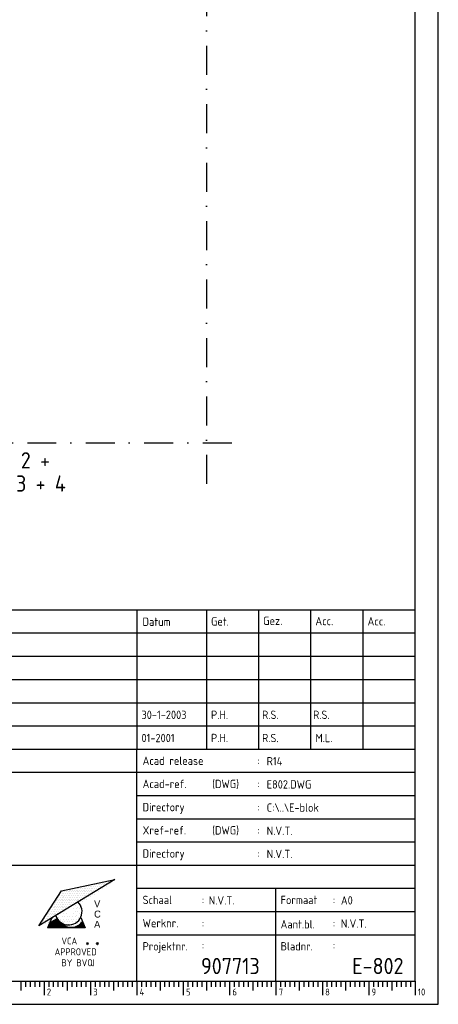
# Model space of a CAD drawing. Extents: x 0 to 1189, y 0 to 841.
# Tile 10 of 12: x 1099 to 1189, y 0 to 212. Entities that reach past the tile are written whole.
import ezdxf
from ezdxf.enums import TextEntityAlignment as Align

# ---------------------------------------------------------------- set-up
doc = ezdxf.new("R2010")
doc.units = 0
doc.header["$LTSCALE"] = 25
doc.linetypes.add('DASHDOT2', pattern=[0.5, 0.25, -0.125, 0, -0.125])
doc.layers.get('0').update_dxf_attribs({"linetype": 'CONTINUOUS'})
for name, color, linetype in [('E--L$2A-_KADER', 7, 'CONTINUOUS'), ('E--L$4A-_STEMPEL', 3, 'CONTINUOUS'), ('E--L6412_OPROEP24V', 3, 'CONTINUOUS')]:
    doc.layers.add(name, color=color, linetype=linetype)
doc.styles.add('ISO', font='isocp.shx')
doc.styles.get("Standard").update_dxf_attribs({"font": 'isocp2.shx'})
doc.styles.add('UNIV', font='UNIV.SHX')

# ---------------------------------------------------------------- blocks, each defined once
blk = doc.blocks.new('*X0')
at = {"color": 0}
for p, q in [((99.375, 133.125), (99.375, 133.125)), ((100.3125, 133.125), (100.3125, 133.125)), ((100.78125, 134.0625), (100.78125, 134.0625)), ((101.71875, 134.0625), (101.71875, 134.0625)), ((102.1875, 135), (102.1875, 135)), ((103.125, 135), (103.125, 135)), ((103.59375, 135.9375), (103.59375, 135.9375)), ((104.53125, 135.9375), (104.53125, 135.9375)), ((93.75, 129.375), (93.75, 129.375)), ((94.6875, 129.375), (94.6875, 129.375)), ((95.15625, 130.3125), (95.15625, 130.3125)), ((96.09375, 130.3125), (96.09375, 130.3125)), ((96.5625, 131.25), (96.5625, 131.25)), ((97.5, 131.25), (97.5, 131.25)), ((97.96875, 132.1875), (97.96875, 132.1875)), ((98.90625, 132.1875), (98.90625, 132.1875)), ((82.96875, 122.8125), (82.96875, 122.8125)), ((81.5625, 121.875), (81.5625, 121.875))]:
    blk.add_line(p, q, dxfattribs=at)
blk = doc.blocks.new('*X2')
at = {"color": 0}
for p, q in [((99.375, 122.5), (99.375, 122.5)), ((97.8125, 120.625), (97.8125, 120.625)), ((98.125, 121.25), (98.125, 121.25)), ((98.4375, 121.875), (98.4375, 121.875)), ((98.75, 121.25), (98.75, 121.25)), ((99.0625, 121.875), (99.0625, 121.875)), ((99.6875, 121.875), (99.6875, 121.875))]:
    blk.add_line(p, q, dxfattribs=at)
blk = doc.blocks.new('*X1')
at = {"color": 0}
for p, q in [((101.875, 120), (101.875, 120)), ((102.8125, 119.375), (102.8125, 119.375)), ((103.4375, 119.375), (103.4375, 119.375)), ((104.0625, 119.375), (104.0625, 119.375)), ((104.6875, 119.375), (104.6875, 119.375)), ((105.3125, 119.375), (105.3125, 119.375)), ((105.9375, 119.375), (105.9375, 119.375)), ((106.5625, 119.375), (106.5625, 119.375)), ((106.875, 120), (106.875, 120)), ((107.1875, 119.375), (107.1875, 119.375)), ((107.5, 120), (107.5, 120)), ((107.8125, 120.625), (107.8125, 120.625)), ((108.125, 121.25), (108.125, 121.25)), ((108.125, 120), (108.125, 120)), ((108.4375, 121.875), (108.4375, 121.875)), ((108.4375, 120.625), (108.4375, 120.625)), ((108.75, 121.25), (108.75, 121.25)), ((104.375, 118.75), (104.375, 118.75)), ((105, 118.75), (105, 118.75)), ((105.625, 118.75), (105.625, 118.75))]:
    blk.add_line(p, q, dxfattribs=at)
blk = doc.blocks.new('*X3')
at = {"color": 0}
for p, q in [((64.25, 120.86), (64.25, 122.35)), ((64.5, 120.86), (64.5, 122.5)), ((64.75, 120.86), (64.75, 122.66)), ((65, 120.86), (65, 122.81)), ((65.25, 120.86), (65.25, 122.96)), ((65.5, 120.86), (65.5, 123.12)), ((65.75, 120.86), (65.75, 123.27)), ((66, 120.86), (66, 123.42)), ((66.25, 120.86), (66.25, 123.58)), ((66.5, 120.86), (66.5, 123.73)), ((66.75, 120.86), (66.75, 123.88)), ((67, 120.86), (67, 124.04)), ((67.25, 120.86), (67.25, 123.72)), ((67.5, 120.86), (67.5, 123.41)), ((67.75, 120.86), (67.75, 123.15)), ((68, 120.86), (68, 122.92)), ((68.25, 120.86), (68.25, 122.73)), ((68.5, 120.86), (68.5, 122.54)), ((68.75, 120.86), (68.75, 122.29)), ((75.25, 120.86), (75.25, 122.27)), ((75.5, 120.86), (75.5, 122.53)), ((75.75, 120.86), (75.75, 122.82)), ((76, 120.86), (76, 122.97)), ((76.25, 120.86), (76.25, 122.37)), ((63.75, 120.86), (63.75, 121.24)), ((64, 120.86), (64, 121.84)), ((69, 120.86), (69, 122.07)), ((69.25, 120.86), (69.25, 121.87)), ((69.5, 120.86), (69.5, 121.71)), ((69.75, 120.86), (69.75, 121.56)), ((70, 120.86), (70, 121.44)), ((70.25, 120.86), (70.25, 121.33)), ((70.5, 120.86), (70.5, 121.24)), ((70.75, 120.86), (70.75, 121.16)), ((71, 120.86), (71, 121.1)), ((71.25, 120.86), (71.25, 121.05)), ((71.5, 120.86), (71.5, 121.02)), ((71.75, 120.86), (71.75, 121)), ((72, 120.86), (72, 120.99)), ((72.25, 120.86), (72.25, 121)), ((72.5, 120.86), (72.5, 121.02)), ((72.75, 120.86), (72.75, 121.05)), ((73, 120.86), (73, 121.1)), ((73.25, 120.86), (73.25, 121.16)), ((73.5, 120.86), (73.5, 121.23)), ((73.75, 120.86), (73.75, 121.32)), ((74, 120.86), (74, 121.43)), ((74.25, 120.86), (74.25, 121.56)), ((74.5, 120.86), (74.5, 121.7)), ((74.75, 120.86), (74.75, 121.87)), ((75, 120.86), (75, 122.06)), ((76.5, 120.86), (76.5, 121.77)), ((76.75, 120.86), (76.75, 121.17))]:
    blk.add_line(p, q, dxfattribs=at)
blk = doc.blocks.new('STEMPEL')
at = {"layer": 'E--L$4A-_STEMPEL', "color": 3}
for p, q in [((-185, 85), (-5, 85)), ((-185, 55), (-5, 55)), ((-65, 5), (-65, 55)), ((-185, 30), (-5, 30)), ((-35, 5), (-35, 25))]:
    blk.add_line(p, q, dxfattribs=at)
at = {"layer": 'E--L$4A-_STEMPEL', "color": 2}
for p, q in [((-65, 85), (-65, 55)), ((-50, 85), (-50, 55)), ((-38.75, 85), (-38.75, 55)), ((-27.5, 55), (-27.5, 85)), ((-16.25, 85), (-16.25, 55)), ((-5, 80), (-185, 80)), ((-5, 75), (-185, 75)), ((-185, 70), (-5, 70)), ((-185, 65), (-5, 65)), ((-185, 60), (-5, 60)), ((-185, 50), (-5, 50)), ((-65, 45), (-5, 45)), ((-65, 40), (-5, 40)), ((-65, 35), (-5, 35)), ((-69.76, 26.93), (-86.15, 16.89)), ((-81.23, 24.47), (-69.76, 26.93)), ((-75.24, 25.73), (-75.24, 25.73)), ((-74.86, 25.73), (-74.86, 25.73)), ((-74.48, 25.73), (-74.48, 25.73)), ((-74.1, 25.73), (-74.1, 25.73)), ((-73.72, 25.73), (-73.72, 25.73)), ((-73.53, 26.11), (-73.53, 26.11)), ((-73.34, 25.73), (-73.34, 25.73)), ((-73.15, 26.11), (-73.15, 26.11)), ((-72.96, 25.73), (-72.96, 25.73)), ((-72.77, 26.11), (-72.77, 26.11)), ((-72.58, 25.73), (-72.58, 25.73)), ((-72.39, 26.11), (-72.39, 26.11)), ((-72.2, 25.73), (-72.2, 25.73)), ((-72.01, 26.11), (-72.01, 26.11)), ((-71.82, 25.73), (-71.82, 25.73)), ((-71.63, 26.11), (-71.63, 26.11)), ((-71.44, 26.49), (-71.44, 26.49)), ((-71.25, 26.11), (-71.25, 26.11)), ((-71.06, 26.49), (-71.06, 26.49)), ((-70.68, 26.49), (-70.68, 26.49)), ((-86.15, 16.89), (-81.23, 24.47)), ((-81.69, 23.45), (-81.69, 23.45)), ((-81.5, 23.83), (-81.5, 23.83)), ((-81.31, 24.21), (-81.31, 24.21)), ((-81.31, 23.45), (-81.31, 23.45)), ((-81.12, 23.83), (-81.12, 23.83)), ((-80.93, 24.21), (-80.93, 24.21)), ((-80.93, 23.45), (-80.93, 23.45)), ((-80.74, 23.83), (-80.74, 23.83)), ((-80.55, 24.21), (-80.55, 24.21)), ((-80.55, 23.45), (-80.55, 23.45)), ((-80.36, 24.59), (-80.36, 24.59)), ((-80.36, 23.83), (-80.36, 23.83)), ((-80.17, 24.21), (-80.17, 24.21)), ((-80.17, 23.45), (-80.17, 23.45)), ((-79.98, 24.59), (-79.98, 24.59)), ((-79.98, 23.83), (-79.98, 23.83)), ((-79.79, 24.21), (-79.79, 24.21)), ((-79.79, 23.45), (-79.79, 23.45)), ((-79.6, 24.59), (-79.6, 24.59)), ((-79.6, 23.83), (-79.6, 23.83)), ((-79.41, 24.21), (-79.41, 24.21)), ((-79.41, 23.45), (-79.41, 23.45)), ((-79.22, 24.59), (-79.22, 24.59)), ((-79.22, 23.83), (-79.22, 23.83)), ((-79.03, 24.21), (-79.03, 24.21)), ((-79.03, 23.45), (-79.03, 23.45)), ((-78.84, 24.59), (-78.84, 24.59)), ((-78.84, 23.83), (-78.84, 23.83)), ((-78.65, 24.97), (-78.65, 24.97)), ((-78.65, 24.21), (-78.65, 24.21)), ((-78.65, 23.45), (-78.65, 23.45)), ((-78.46, 24.59), (-78.46, 24.59)), ((-78.46, 23.83), (-78.46, 23.83)), ((-78.27, 24.97), (-78.27, 24.97)), ((-78.27, 24.21), (-78.27, 24.21)), ((-78.27, 23.45), (-78.27, 23.45)), ((-78.08, 24.59), (-78.08, 24.59)), ((-78.08, 23.83), (-78.08, 23.83)), ((-77.89, 24.97), (-77.89, 24.97)), ((-77.89, 24.21), (-77.89, 24.21)), ((-77.89, 23.45), (-77.89, 23.45)), ((-77.7, 24.59), (-77.7, 24.59)), ((-77.7, 23.83), (-77.7, 23.83)), ((-77.51, 24.97), (-77.51, 24.97)), ((-77.51, 24.21), (-77.51, 24.21)), ((-77.51, 23.45), (-77.51, 23.45)), ((-77.32, 24.59), (-77.32, 24.59)), ((-77.32, 23.83), (-77.32, 23.83)), ((-77.14, 24.97), (-77.14, 24.97)), ((-77.14, 24.21), (-77.14, 24.21)), ((-77.14, 23.45), (-77.14, 23.45)), ((-76.95, 25.35), (-76.95, 25.35)), ((-76.95, 24.59), (-76.95, 24.59)), ((-76.95, 23.83), (-76.95, 23.83)), ((-76.76, 24.97), (-76.76, 24.97)), ((-76.76, 24.21), (-76.76, 24.21)), ((-76.76, 23.45), (-76.76, 23.45)), ((-76.57, 25.35), (-76.57, 25.35)), ((-76.57, 24.59), (-76.57, 24.59)), ((-76.57, 23.83), (-76.57, 23.83)), ((-76.38, 24.97), (-76.38, 24.97)), ((-76.38, 24.21), (-76.38, 24.21)), ((-76.38, 23.45), (-76.38, 23.45)), ((-76.19, 25.35), (-76.19, 25.35)), ((-76.19, 24.59), (-76.19, 24.59)), ((-76.19, 23.83), (-76.19, 23.83)), ((-76, 24.97), (-76, 24.97)), ((-76, 24.21), (-76, 24.21)), ((-76, 23.45), (-76, 23.45)), ((-75.81, 25.35), (-75.81, 25.35)), ((-75.81, 24.59), (-75.81, 24.59)), ((-75.81, 23.83), (-75.81, 23.83)), ((-75.62, 24.97), (-75.62, 24.97)), ((-75.62, 24.21), (-75.62, 24.21)), ((-75.62, 23.45), (-75.62, 23.45)), ((-75.43, 25.35), (-75.43, 25.35)), ((-75.43, 24.59), (-75.43, 24.59)), ((-75.43, 23.83), (-75.43, 23.83)), ((-75.24, 24.97), (-75.24, 24.97)), ((-75.24, 24.21), (-75.24, 24.21)), ((-75.05, 25.35), (-75.05, 25.35)), ((-75.05, 24.59), (-75.05, 24.59)), ((-75.05, 23.83), (-75.05, 23.83)), ((-74.86, 24.97), (-74.86, 24.97)), ((-74.86, 24.21), (-74.86, 24.21)), ((-74.67, 25.35), (-74.67, 25.35)), ((-74.67, 24.59), (-74.67, 24.59)), ((-74.48, 24.97), (-74.48, 24.97)), ((-74.48, 24.21), (-74.48, 24.21)), ((-74.29, 25.35), (-74.29, 25.35)), ((-74.29, 24.59), (-74.29, 24.59)), ((-74.1, 24.97), (-74.1, 24.97)), ((-73.91, 25.35), (-73.91, 25.35)), ((-73.91, 24.59), (-73.91, 24.59)), ((-73.72, 24.97), (-73.72, 24.97)), ((-73.53, 25.35), (-73.53, 25.35)), ((-73.34, 24.97), (-73.34, 24.97)), ((-73.15, 25.35), (-73.15, 25.35)), ((-72.77, 25.35), (-72.77, 25.35)), ((-72.39, 25.35), (-72.39, 25.35)), ((-65, 25), (-5, 25)), ((-83.02, 21.56), (-83.02, 21.56)), ((-82.83, 21.94), (-82.83, 21.94)), ((-82.64, 21.56), (-82.64, 21.56)), ((-82.45, 21.94), (-82.45, 21.94)), ((-82.26, 22.32), (-82.26, 22.32)), ((-82.26, 21.56), (-82.26, 21.56)), ((-82.07, 22.69), (-82.07, 22.69)), ((-82.07, 21.94), (-82.07, 21.94)), ((-81.88, 23.07), (-81.88, 23.07)), ((-81.88, 22.32), (-81.88, 22.32)), ((-81.88, 21.56), (-81.88, 21.56)), ((-81.69, 22.69), (-81.69, 22.69)), ((-81.69, 21.94), (-81.69, 21.94)), ((-81.5, 23.07), (-81.5, 23.07)), ((-81.5, 22.32), (-81.5, 22.32)), ((-81.5, 21.56), (-81.5, 21.56)), ((-81.31, 22.69), (-81.31, 22.69)), ((-81.31, 21.94), (-81.31, 21.94)), ((-81.12, 23.07), (-81.12, 23.07)), ((-81.12, 22.32), (-81.12, 22.32)), ((-81.12, 21.56), (-81.12, 21.56)), ((-80.93, 22.69), (-80.93, 22.69)), ((-80.93, 21.94), (-80.93, 21.94)), ((-80.79, 23.29), (-80.79, 23.29)), ((-80.74, 23.07), (-80.74, 23.07)), ((-80.74, 22.32), (-80.74, 22.32)), ((-80.74, 21.56), (-80.74, 21.56)), ((-80.55, 22.69), (-80.55, 22.69)), ((-80.55, 21.94), (-80.55, 21.94)), ((-80.36, 23.07), (-80.36, 23.07)), ((-80.36, 22.32), (-80.36, 22.32)), ((-80.36, 21.56), (-80.36, 21.56)), ((-80.17, 22.69), (-80.17, 22.69)), ((-80.17, 21.94), (-80.17, 21.94)), ((-79.98, 23.07), (-79.98, 23.07)), ((-79.98, 22.32), (-79.98, 22.32)), ((-79.98, 21.56), (-79.98, 21.56)), ((-79.79, 22.69), (-79.79, 22.69)), ((-79.79, 21.94), (-79.79, 21.94)), ((-79.6, 23.07), (-79.6, 23.07)), ((-79.6, 22.32), (-79.6, 22.32)), ((-79.6, 21.56), (-79.6, 21.56)), ((-79.41, 22.69), (-79.41, 22.69)), ((-79.41, 21.94), (-79.41, 21.94)), ((-79.22, 23.07), (-79.22, 23.07)), ((-79.22, 22.32), (-79.22, 22.32)), ((-79.22, 21.56), (-79.22, 21.56)), ((-79.03, 22.69), (-79.03, 22.69)), ((-79.03, 21.94), (-79.03, 21.94)), ((-78.84, 23.07), (-78.84, 23.07)), ((-78.84, 22.32), (-78.84, 22.32)), ((-78.84, 21.56), (-78.84, 21.56)), ((-78.84, 21.23), (-78.84, 21.23)), ((-78.65, 22.69), (-78.65, 22.69)), ((-78.65, 21.94), (-78.65, 21.94)), ((-78.46, 23.07), (-78.46, 23.07)), ((-78.46, 22.32), (-78.46, 22.32)), ((-78.27, 22.69), (-78.27, 22.69)), ((-78.27, 21.94), (-78.27, 21.94)), ((-78.27, 21.23), (-78.27, 21.23)), ((-78.08, 23.07), (-78.08, 23.07)), ((-78.08, 22.32), (-78.08, 22.32)), ((-77.98, 21.8), (-77.98, 21.8)), ((-77.89, 22.69), (-77.89, 22.69)), ((-77.7, 23.07), (-77.7, 23.07)), ((-77.7, 22.32), (-77.7, 22.32)), ((-77.51, 22.69), (-77.51, 22.69)), ((-77.45, 21.5), (-77.45, 21.5)), ((-77.32, 23.07), (-77.32, 23.07)), ((-77.32, 22.32), (-77.32, 22.32)), ((-77.14, 22.69), (-77.14, 22.69)), ((-77.13, 21.23), (-77.13, 21.23)), ((-76.95, 23.07), (-76.95, 23.07)), ((-76.76, 22.69), (-76.76, 22.69)), ((-76.57, 23.07), (-76.57, 23.07)), ((-76.19, 23.07), (-76.19, 23.07)), ((-84.54, 19.28), (-84.54, 19.28)), ((-84.35, 19.66), (-84.35, 19.66)), ((-84.16, 19.28), (-84.16, 19.28)), ((-83.97, 19.66), (-83.97, 19.66)), ((-83.78, 20.04), (-83.78, 20.04)), ((-83.78, 19.28), (-83.78, 19.28)), ((-83.59, 20.42), (-83.59, 20.42)), ((-83.59, 19.66), (-83.59, 19.66)), ((-83.4, 20.8), (-83.4, 20.8)), ((-83.4, 20.04), (-83.4, 20.04)), ((-83.4, 19.28), (-83.4, 19.28)), ((-83.21, 21.18), (-83.21, 21.18)), ((-83.21, 20.42), (-83.21, 20.42)), ((-83.21, 19.66), (-83.21, 19.66)), ((-83.02, 20.8), (-83.02, 20.8)), ((-83.02, 20.04), (-83.02, 20.04)), ((-83.02, 19.28), (-83.02, 19.28)), ((-82.83, 21.18), (-82.83, 21.18)), ((-82.83, 20.42), (-82.83, 20.42)), ((-82.83, 19.66), (-82.83, 19.66)), ((-82.64, 20.8), (-82.64, 20.8)), ((-82.64, 20.04), (-82.64, 20.04)), ((-82.64, 19.28), (-82.64, 19.28)), ((-82.45, 21.18), (-82.45, 21.18)), ((-82.45, 20.42), (-82.45, 20.42)), ((-82.45, 19.66), (-82.45, 19.66)), ((-82.26, 20.8), (-82.26, 20.8)), ((-82.26, 20.04), (-82.26, 20.04)), ((-82.26, 19.28), (-82.26, 19.28)), ((-82.07, 21.18), (-82.07, 21.18)), ((-82.07, 20.42), (-82.07, 20.42)), ((-82.07, 19.66), (-82.07, 19.66)), ((-81.88, 20.8), (-81.88, 20.8)), ((-81.88, 20.04), (-81.88, 20.04)), ((-81.84, 19.29), (-81.84, 19.29)), ((-81.69, 21.18), (-81.69, 21.18)), ((-81.69, 20.42), (-81.69, 20.42)), ((-81.69, 19.66), (-81.69, 19.66)), ((-81.5, 20.8), (-81.5, 20.8)), ((-81.5, 20.04), (-81.5, 20.04)), ((-81.4, 19.52), (-81.4, 19.52)), ((-81.31, 21.18), (-81.31, 21.18)), ((-81.31, 20.42), (-81.31, 20.42)), ((-81.12, 20.8), (-81.12, 20.8)), ((-81.12, 20.04), (-81.12, 20.04)), ((-80.93, 21.18), (-80.93, 21.18)), ((-80.93, 20.42), (-80.93, 20.42)), ((-80.83, 19.52), (-80.83, 19.52)), ((-80.74, 20.8), (-80.74, 20.8)), ((-80.55, 21.18), (-80.55, 21.18)), ((-80.55, 20.42), (-80.55, 20.42)), ((-80.55, 20.09), (-80.55, 20.09)), ((-80.36, 20.8), (-80.36, 20.8)), ((-80.26, 19.52), (-80.26, 19.52)), ((-80.17, 21.18), (-80.17, 21.18)), ((-79.98, 20.8), (-79.98, 20.8)), ((-79.79, 21.18), (-79.79, 21.18)), ((-79.41, 21.18), (-79.41, 21.18)), ((-78.55, 20.66), (-78.55, 20.66)), ((-78.55, 19.52), (-78.55, 19.52)), ((-78.27, 20.09), (-78.27, 20.09)), ((-77.98, 20.66), (-77.98, 20.66)), ((-77.9, 19.21), (-77.9, 19.21)), ((-77.8, 20.92), (-77.8, 20.92)), ((-77.7, 20.09), (-77.7, 20.09)), ((-77.42, 20.66), (-77.42, 20.66)), ((-77.42, 19.52), (-77.42, 19.52)), ((-77.19, 21), (-77.19, 21)), ((-77.03, 19.81), (-77.03, 19.81)), ((-77.01, 20.49), (-77.01, 20.49)), ((-65, 20), (-5, 20)), ((-86.06, 17), (-86.06, 17)), ((-85.49, 17.38), (-85.49, 17.38)), ((-85.3, 17.76), (-85.3, 17.76)), ((-85.11, 18.14), (-85.11, 18.14)), ((-84.92, 18.52), (-84.92, 18.52)), ((-84.92, 17.76), (-84.92, 17.76)), ((-84.73, 18.9), (-84.73, 18.9)), ((-84.73, 18.14), (-84.73, 18.14)), ((-84.54, 18.52), (-84.54, 18.52)), ((-84.35, 18.9), (-84.35, 18.9)), ((-84.35, 18.14), (-84.35, 18.14)), ((-83.35, 18.61), (-84.23, 16.51)), ((-84.16, 18.52), (-84.16, 18.52)), ((-84.14, 17.54), (-84.14, 17.54)), ((-83.97, 18.9), (-83.97, 18.9)), ((-82.14, 18.45), (-83.86, 17.39)), ((-83.78, 18.52), (-83.78, 18.52)), ((-83.59, 18.9), (-83.59, 18.9)), ((-83.21, 18.9), (-83.21, 18.9)), ((-82.26, 18.95), (-82.26, 18.95)), ((-81.97, 18.38), (-81.97, 18.38)), ((-81.84, 18.68), (-81.84, 18.68)), ((-81.5, 18.02), (-81.5, 18.02)), ((-81.4, 18.38), (-81.4, 18.38)), ((-81.12, 18.95), (-81.12, 18.95)), ((-81.12, 17.81), (-81.12, 17.81)), ((-80.83, 18.38), (-80.83, 18.38)), ((-80.75, 17.55), (-80.75, 17.55)), ((-80.55, 18.95), (-80.55, 18.95)), ((-80.55, 17.81), (-80.55, 17.81)), ((-80.26, 18.38), (-80.26, 18.38)), ((-80.26, 17.24), (-80.26, 17.24)), ((-79.98, 18.95), (-79.98, 18.95)), ((-79.98, 17.81), (-79.98, 17.81)), ((-79.69, 18.38), (-79.69, 18.38)), ((-79.69, 17.24), (-79.69, 17.24)), ((-79.41, 18.95), (-79.41, 18.95)), ((-79.41, 17.81), (-79.41, 17.81)), ((-79.12, 18.38), (-79.12, 18.38)), ((-79.12, 17.24), (-79.12, 17.24)), ((-78.84, 18.95), (-78.84, 18.95)), ((-78.84, 17.81), (-78.84, 17.81)), ((-78.55, 18.38), (-78.55, 18.38)), ((-78.27, 18.95), (-78.27, 18.95)), ((-78.27, 17.81), (-78.27, 17.81)), ((-77.98, 18.38), (-77.98, 18.38)), ((-77.55, 18.66), (-77.55, 18.66)), ((-77.42, 18.38), (-77.42, 18.38)), ((-77.13, 18.95), (-77.13, 18.95)), ((-77.09, 18.74), (-76.16, 16.51)), ((-76.16, 16.51), (-84.23, 16.51)), ((-65, 15), (-5, 15))]:
    blk.add_line(p, q, dxfattribs=at)
for centre, start, end in [((-79.69, 19.97), 196.3798, 46.6202), ((-79.12, 19.47), 221.695, 326.1466)]:
    blk.add_arc(centre, 2.88, start, end, dxfattribs=at)
at = {"layer": 'E--L$4A-_STEMPEL', "color": 2, "xscale": 0.6075, "yscale": 0.6075, "zscale": 0.6075}
for name, p in [('*X0', (-134.15, -56.54)), ('*X3', (-122.86, -56.92)), ('*X2', (-142.99, -55.55)), ('*X1', (-142.99, -55.49))]:
    blk.add_blockref(name, p, dxfattribs=at)
at = {"layer": 'E--L$4A-_STEMPEL', "color": 2}
for s, height, style, p in [('Datum', 1.8, 'ISO', (-63.76, 81.56)), ('Get.', 1.8, 'ISO', (-49, 81.62)), ('Gez.', 1.8, 'ISO', (-37.75, 81.76)), ('Acc.', 1.8, 'ISO', (-26.5, 81.71)), ('Acc.', 1.8, 'ISO', (-15.25, 81.66)), ('Acad release ', 1.8, 'ISO', (-63.75, 51.6)), (':', 1.8, 'ISO', (-39, 51.6)), ('Acad-ref. ', 1.8, 'ISO', (-63.75, 46.6)), ('(DWG)', 1.8, 'ISO', (-48.75, 46.6)), (':', 1.8, 'ISO', (-39, 46.6)), ('Directory', 1.8, 'ISO', (-63.75, 41.6)), (':', 1.8, 'ISO', (-39, 41.6)), ('Xref-ref.', 1.8, 'ISO', (-63.75, 36.6)), ('(DWG)', 1.8, 'ISO', (-48.75, 36.6)), (':', 1.8, 'ISO', (-39, 36.6)), ('Directory', 1.8, 'ISO', (-63.75, 31.6)), (':', 1.8, 'ISO', (-39, 31.6)), ('Schaal', 1.8, 'ISO', (-63.75, 21.6)), ('Formaat', 1.8, 'ISO', (-34, 21.6)), ('V', 1.5, 'UNIV', (-74.21, 20.91)), (':', 1.8, 'ISO', (-51, 21.6)), (':', 1.8, 'ISO', (-22.75, 21.6)), ('C', 1.5, 'UNIV', (-74.21, 18.7)), ('A', 1.5, 'UNIV', (-74.21, 16.49)), ('Werknr.', 1.8, 'ISO', (-63.75, 16.6)), (':', 1.8, 'ISO', (-51, 16.6)), ('Aant.bl.', 1.8, 'ISO', (-34, 16.35)), (':', 1.8, 'ISO', (-22.75, 16.6)), ('Projektnr.', 1.8, 'ISO', (-63.75, 11.6)), (':', 1.8, 'ISO', (-51, 11.85)), ('Bladnr.', 1.8, 'ISO', (-34, 11.6)), (':', 1.8, 'ISO', (-22.75, 11.85))]:
    blk.add_text(s, height=height, dxfattribs=dict(at, style=style)).set_placement(p)
at = {"layer": 'E--L$4A-_STEMPEL', "color": 1, "style": 'ISO'}
for s, height, p in [('VCA', 1.5, (-81.25, 12.9)), ('+', 1.46, (-76.07, 12.5)), ('*', 1.46, (-76.07, 12.5)), ('+', 1.46, (-73.96, 12.5)), ('*', 1.46, (-73.96, 12.5)), ('APPROVED', 1.5, (-82.71, 10.56)), ('BY BVQI', 1.5, (-81.25, 8.21))]:
    blk.add_text(s, height=height, dxfattribs=at).set_placement(p)
at = {"layer": 'E--L$4A-_STEMPEL', "color": 2, "style": 'ISO'}
for tag, p in [('REVISIELETTER', (-183.5, 76.5)), ('OMSCHRIJVING', (-177.5, 76.5)), ('DATUM-GETEKEND', (-64, 76.5)), ('GETEKEND-DOOR', (-49, 76.5)), ('GEZIEN-DOOR', (-38, 76.5)), ('ACC-DOOR', (-26.5, 76.5)), ('ACC-DOOR', (-15.5, 76.5)), ('REVISIELETTER', (-183.5, 71.5)), ('OMSCHRIJVING', (-177.5, 71.5)), ('DATUM-GETEKEND', (-64, 71.5)), ('GETEKEND-DOOR', (-49, 71.5)), ('GEZIEN-DOOR', (-38, 71.5)), ('ACC-DOOR', (-26.5, 71.5)), ('ACC-DOOR', (-15.5, 71.5)), ('REVISIELETTER', (-183.5, 66.5)), ('OMSCHRIJVING', (-177.5, 66.5)), ('DATUM-GETEKEND', (-64, 66.5)), ('GETEKEND-DOOR', (-49, 66.5)), ('GEZIEN-DOOR', (-38, 66.5)), ('ACC-DOOR', (-27, 66.5)), ('ACC-DOOR', (-15.5, 66.5)), ('REVISIELETTER', (-183.5, 61.5)), ('OMSCHRIJVING', (-177.5, 61.5)), ('DATUM-GETEKEND', (-64, 61.5)), ('GETEKEND-DOOR', (-49, 61.5)), ('GEZIEN-DOOR', (-38, 61.5)), ('ACC-DOOR', (-27, 61.5)), ('ACC-DOOR', (-15.5, 61.5)), ('OMSCHRIJVING-O', (-177.5, 56.5)), ('DATUM-GETEKEND', (-64, 56.5)), ('GETEKEND-DOOR', (-49, 56.5)), ('GEZIEN-DOOR', (-38, 56.5)), ('ACC-DOOR', (-26.5, 56.5)), ('ACC-DOOR', (-15.5, 56.5)), ('OMSCHRIJVING', (-162, 51.5)), ('ACAD-RELEASE', (-37, 51.5)), ('ACAD-REF', (-37, 46.5)), ('ACAD-DIR', (-37, 41.5)), ('X-REF', (-37, 36.5)), ('XREF-DIR', (-37, 31.5)), ('SCHAAL', (-49.5, 21.5)), ('FORMAAT', (-21, 21.5)), ('WERKNUMMER', (-49.5, 16.5)), ('AANTAL-BLADEN', (-21, 16.5))]:
    blk.add_attdef(tag, p, '', height=1.8, dxfattribs=at)
at = {"layer": 'E--L$4A-_STEMPEL', "style": 'ISO'}
for tag, p in [('OPMERKING-1', (-184, 44)), ('OPMERKING-2', (-184, 38)), ('OPMERKING-3', (-184, 32))]:
    blk.add_attdef(tag, p, '', height=3.5, dxfattribs=at)
for tag, p in [('PROJEKT-NUMMER', (-38.5, 6.5)), ('BLAD-NUMMER', (-7.5, 6.5))]:
    blk.add_attdef(tag, text='', height=3.5, dxfattribs=at).set_placement(p, align=Align.RIGHT)
blk = doc.blocks.new('A0')
at = {"layer": 'E--L$2A-_KADER', "color": 2}
for p, q in [((1189, 0), (1189, 841)), ((1126, 5), (1126, 3.8)), ((0, 0), (1189, 0))]:
    blk.add_line(p, q, dxfattribs=at)
at = {"layer": 'E--L$2A-_KADER', "color": 4}
for p, q in [((1184, 5), (1184, 836)), ((25, 5), (1184, 5))]:
    blk.add_line(p, q, dxfattribs=at)
at = {"layer": 'E--L$2A-_KADER', "color": 2}
for points in [[(1099, 5), (1099, 3)], [(1100, 5), (1100, 3.8)], [(1101, 5), (1101, 3.8)], [(1102, 5), (1102, 3.8)], [(1103, 5), (1103, 3.8)], [(1104, 5), (1104, 2)], [(1105, 5), (1105, 3.8)], [(1106, 5), (1106, 3.8)], [(1107, 5), (1107, 3.8)], [(1108, 5), (1108, 3.8)], [(1109, 5), (1109, 3)], [(1110, 5), (1110, 3.8)], [(1111, 5), (1111, 3.8)], [(1112, 5), (1112, 3.8)], [(1113, 5), (1113, 3.8)], [(1114, 5), (1114, 2)], [(1115, 5), (1115, 3.8)], [(1116, 5), (1116, 3.8)], [(1117, 5), (1117, 3.8)], [(1118, 5), (1118, 3.8)], [(1119, 5), (1119, 3)], [(1120, 5), (1120, 3.8)], [(1121, 5), (1121, 3.8)], [(1122, 5), (1122, 3.8)], [(1123, 5), (1123, 3.8)], [(1124, 5), (1124, 2)], [(1125, 5), (1125, 3.8)], [(1127, 5), (1127, 3.8)], [(1128, 5), (1128, 3.8)], [(1129, 5), (1129, 3)], [(1130, 5), (1130, 3.8)], [(1131, 5), (1131, 3.8)], [(1132, 5), (1132, 3.8)], [(1133, 5), (1133, 3.8)], [(1134, 5), (1134, 2)], [(1135, 5), (1135, 3.8)], [(1136, 5), (1136, 3.8)], [(1137, 5), (1137, 3.8)], [(1138, 5), (1138, 3.8)], [(1139, 5), (1139, 3)], [(1140, 5), (1140, 3.8)], [(1141, 5), (1141, 3.8)], [(1142, 5), (1142, 3.8)], [(1143, 5), (1143, 3.8)], [(1144, 5), (1144, 2)], [(1145, 5), (1145, 3.8)], [(1146, 5), (1146, 3.8)], [(1147, 5), (1147, 3.8)], [(1148, 5), (1148, 3.8)], [(1149, 5), (1149, 3)], [(1150, 5), (1150, 3.8)], [(1151, 5), (1151, 3.8)], [(1152, 5), (1152, 3.8)], [(1153, 5), (1153, 3.8)], [(1154, 5), (1154, 2)], [(1155, 5), (1155, 3.8)], [(1156, 5), (1156, 3.8)], [(1157, 5), (1157, 3.8)], [(1158, 5), (1158, 3.8)], [(1159, 5), (1159, 3)], [(1160, 5), (1160, 3.8)], [(1161, 5), (1161, 3.8)], [(1162, 5), (1162, 3.8)], [(1163, 5), (1163, 3.8)], [(1164, 5), (1164, 2)], [(1165, 5), (1165, 3.8)], [(1166, 5), (1166, 3.8)], [(1167, 5), (1167, 3.8)], [(1168, 5), (1168, 3.8)], [(1169, 5), (1169, 3)], [(1170, 5), (1170, 3.8)], [(1171, 5), (1171, 3.8)], [(1172, 5), (1172, 3.8)], [(1173, 5), (1173, 3.8)], [(1174, 5), (1174, 2)], [(1175, 5), (1175, 3.8)], [(1176, 5), (1176, 3.8)], [(1177, 5), (1177, 3.8)], [(1178, 5), (1178, 3.8)], [(1179, 5), (1179, 3)], [(1180, 5), (1180, 3.8)], [(1181, 5), (1181, 3.8)], [(1182, 5), (1182, 3.8)], [(1183, 5), (1183, 3.8)], [(1184, 5), (1184, 2)]]:
    blk.add_lwpolyline(points, dxfattribs=at)
for s, p in [('2', (1104.6, 1.9)), ('3', (1114.6, 1.9)), ('4', (1124.6, 1.9)), ('5', (1134.6, 1.9)), ('6', (1144.6, 1.9)), ('7', (1154.6, 1.9)), ('8', (1164.6, 1.9)), ('9', (1174.6, 1.9)), ('10', (1184.6, 1.9))]:
    blk.add_text(s, height=1.5, dxfattribs=at).set_placement(p)

msp = doc.modelspace()

# ---------------------------------------------------------------- linework, layer by layer
at = {"color": 1, "linetype": 'DASHDOT2'}
for p, q in [((1139, 824), (1139, 111)), ((672, 121), (1146, 121))]:
    msp.add_line(p, q, dxfattribs=at)

# ---------------------------------------------------------------- block references
ref = msp.add_blockref('STEMPEL', (1189, 0))
ref.add_attrib('PROJEKT-NUMMER', '907713', dxfattribs={"layer": 'E--L$4A-_STEMPEL', "height": 3.5, "style": 'ISO'}).set_placement((1150.5, 6.5), align=Align.RIGHT)
ref.add_attrib('FORMAAT', 'A0', (1168, 21.5), dxfattribs={"layer": 'E--L$4A-_STEMPEL', "color": 2, "height": 1.8, "style": 'ISO'})
ref.add_attrib('SCHAAL', 'N.V.T.', (1139.5, 21.5), dxfattribs={"layer": 'E--L$4A-_STEMPEL', "color": 2, "height": 1.8, "style": 'ISO'})
ref.add_attrib('AANTAL-BLADEN', 'N.V.T.', (1168, 16.5), dxfattribs={"layer": 'E--L$4A-_STEMPEL', "color": 2, "height": 1.8, "style": 'ISO'})
ref.add_attrib('BLAD-NUMMER', 'E-802', dxfattribs={"layer": 'E--L$4A-_STEMPEL', "height": 3.5, "style": 'ISO'}).set_placement((1181.5, 6.5), align=Align.RIGHT)
ref.add_attrib('ACAD-RELEASE', 'R14', (1152, 51.5), dxfattribs={"layer": 'E--L$4A-_STEMPEL', "color": 2, "height": 1.8, "style": 'ISO'})
ref.add_attrib('ACAD-REF', 'E802.DWG', (1152, 46.5), dxfattribs={"layer": 'E--L$4A-_STEMPEL', "color": 2, "height": 1.8, "style": 'ISO'})
ref.add_attrib('ACAD-DIR', 'C:\\..\\E-blok', (1152, 41.5), dxfattribs={"layer": 'E--L$4A-_STEMPEL', "color": 2, "height": 1.8, "style": 'ISO'})
ref.add_attrib('X-REF', 'N.V.T.', (1152, 36.5), dxfattribs={"layer": 'E--L$4A-_STEMPEL', "color": 2, "height": 1.8, "style": 'ISO'})
ref.add_attrib('XREF-DIR', 'N.V.T.', (1152, 31.5), dxfattribs={"layer": 'E--L$4A-_STEMPEL', "color": 2, "height": 1.8, "style": 'ISO'})
ref.add_attrib('GETEKEND-DOOR', 'P.H.', (1140, 56.5), dxfattribs={"layer": 'E--L$4A-_STEMPEL', "color": 2, "height": 1.8, "style": 'ISO'})
ref.add_attrib('DATUM-GETEKEND', '01-2001', (1125, 56.5), dxfattribs={"layer": 'E--L$4A-_STEMPEL', "color": 2, "height": 1.8, "style": 'ISO'})
ref.add_attrib('GEZIEN-DOOR', 'R.S.', (1151, 56.5), dxfattribs={"layer": 'E--L$4A-_STEMPEL', "color": 2, "height": 1.8, "style": 'ISO'})
ref.add_attrib('ACC-DOOR', 'M.L.', (1162.5, 56.5), dxfattribs={"layer": 'E--L$4A-_STEMPEL', "color": 2, "height": 1.8, "style": 'ISO'})
ref.add_attrib('GETEKEND-DOOR', 'P.H.', (1140, 61.5), dxfattribs={"layer": 'E--L$4A-_STEMPEL', "color": 2, "height": 1.8, "style": 'ISO'})
ref.add_attrib('DATUM-GETEKEND', '30-1-2003', (1125, 61.5), dxfattribs={"layer": 'E--L$4A-_STEMPEL', "color": 2, "height": 1.8, "style": 'ISO'})
ref.add_attrib('GEZIEN-DOOR', 'R.S.', (1151, 61.5), dxfattribs={"layer": 'E--L$4A-_STEMPEL', "color": 2, "height": 1.8, "style": 'ISO'})
ref.add_attrib('ACC-DOOR', 'R.S.', (1162, 61.5), dxfattribs={"layer": 'E--L$4A-_STEMPEL', "color": 2, "height": 1.8, "style": 'ISO'})
at = {"layer": 'E--L6412_OPROEP24V'}
msp.add_blockref('A0', (0, 0), dxfattribs=at)

# ---------------------------------------------------------------- texts
at = {"color": 4, "style": 'ISO'}
for s, p in [('KOPTRIBUNE 2 +', (1088.97, 117.25)), ('HOEKTRIBUNE 3 + 4', (1088.97, 112.25))]:
    msp.add_text(s, height=3.5, dxfattribs=at).set_placement(p, align=Align.MIDDLE)

doc.saveas('drawing.dxf')
